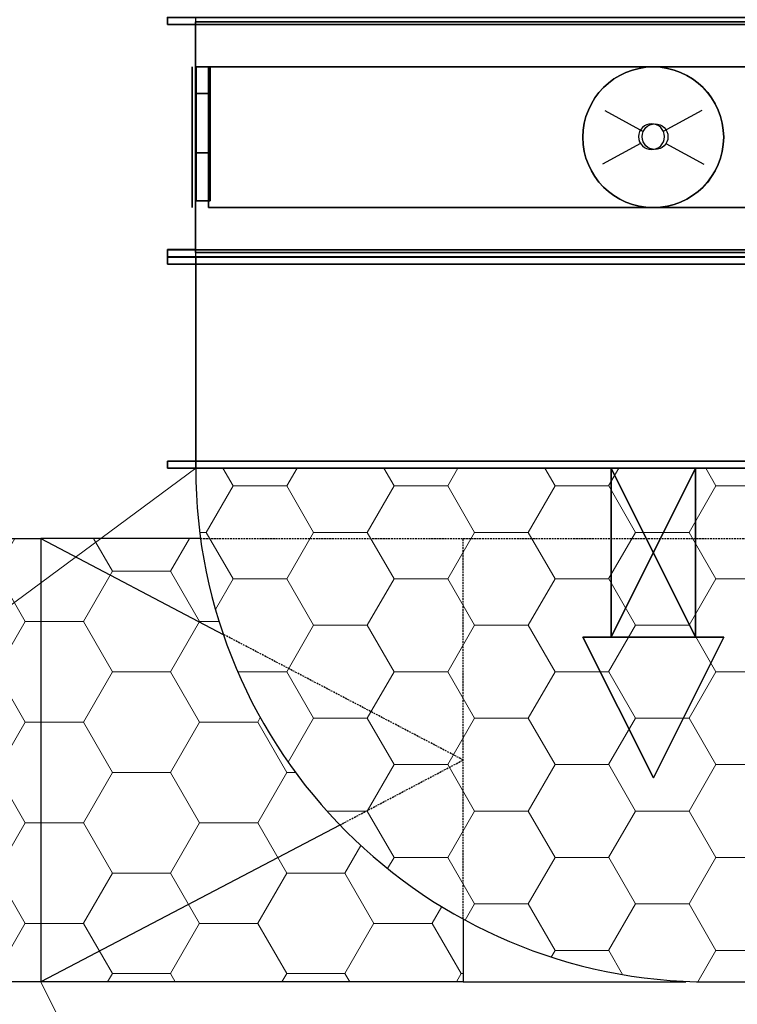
# Model space of a CAD drawing. Header units: millimetres. Extents: x 918337 to 1269480, y -257156 to -67477.
# Tile 21 of 114: x 1016661 to 1017171, y -134924 to -134225. Entities that reach past the tile are written whole.
import ezdxf

# ---------------------------------------------------------------- set-up
doc = ezdxf.new("R2010")
doc.units = ezdxf.units.MM
doc.linetypes.add('ČÁRKOVANÁ', pattern=[19.05, 12.7, -6.35])
doc.layers.get('0').update_dxf_attribs({"color": 8, "lineweight": 9})
for name, color, linetype, lineweight in [('1VZT - LEGENDY', 7, 'Continuous', 13), ('1VZT-POTRUBI', 4, 'Continuous', 30), ('1VZT-srafy', 253, 'Continuous', 13)]:
    doc.layers.add(name, color=color, linetype=linetype, lineweight=lineweight)
for name, color, linetype in [('MAT_253_BYOLXP003919182844', 253, 'Continuous'), ('MAT_42_BYOLXP003919182844', 42, 'Continuous'), ('MAT_98_BYOLXP003919182844', 98, 'Continuous'), ('Mat_mar_BYOLXP003919182844', 7, 'Continuous')]:
    doc.layers.add(name, color=color, linetype=linetype)

# ---------------------------------------------------------------- blocks, each defined once
blk = doc.blocks.new('1283_415_BYOLXP003919182844')
at = {"layer": 'MAT_253_BYOLXP003919182844'}
for points in [[(3825.0217, 2585.585, -278.9717), (3793.8518, 2585.5769, -318.0618), (3775.0217, 2585.585, -278.9718), (3793.8518, 2585.5928, -239.8818)], [(3775.0217, 2575.585, -278.9697), (3793.8518, 2575.5928, -239.8797), (3793.8518, 2585.5928, -239.8818), (3775.0217, 2585.585, -278.9718)], [(3793.8518, 2575.5769, -318.0597), (3775.0217, 2575.585, -278.9697), (3775.0217, 2585.585, -278.9718), (3793.8518, 2585.5769, -318.0618)], [(3825.0217, 2585.585, -278.9717), (3793.8518, 2585.5928, -239.8818), (3836.1519, 2585.5947, -230.2218), (3825.0217, 2585.585, -278.9717)], [(3793.8518, 2575.5928, -239.8797), (3836.1519, 2575.5947, -230.2197), (3836.1519, 2585.5947, -230.2218), (3793.8518, 2585.5928, -239.8818)], [(3836.1519, 2585.575, -327.7217), (3793.8518, 2585.5769, -318.0618), (3825.0217, 2585.585, -278.9717), (3870.0718, 2585.5806, -300.6617)], [(3836.1519, 2575.575, -327.7197), (3793.8518, 2575.5769, -318.0597), (3793.8518, 2585.5769, -318.0618), (3836.1519, 2585.575, -327.7217)], [(3870.0718, 2585.5894, -257.2817), (3870.0718, 2585.5806, -300.6617), (3825.0217, 2585.585, -278.9717), (3836.1519, 2585.5947, -230.2218)], [(3836.1519, 2575.5947, -230.2197), (3870.0718, 2575.5894, -257.2797), (3870.0718, 2585.5894, -257.2817), (3836.1519, 2585.5947, -230.2218)], [(3870.0718, 2575.5806, -300.6597), (3836.1519, 2575.575, -327.7197), (3836.1519, 2585.575, -327.7217), (3870.0718, 2585.5806, -300.6617)], [(3870.0718, 2575.5894, -257.2797), (3870.0718, 2575.5806, -300.6597), (3870.0718, 2585.5806, -300.6617), (3870.0718, 2585.5894, -257.2817)], [(3825.0217, 2575.585, -278.9697), (3793.8518, 2575.5928, -239.8797), (3775.0217, 2575.585, -278.9697), (3825.0217, 2575.585, -278.9697)], [(3825.0217, 2575.585, -278.9697), (3775.0217, 2575.585, -278.9697), (3793.8518, 2575.5769, -318.0597), (3836.1519, 2575.575, -327.7197)], [(3825.0217, 2575.585, -278.9697), (3870.0718, 2575.5894, -257.2797), (3836.1519, 2575.5947, -230.2197), (3793.8518, 2575.5928, -239.8797)], [(3825.0217, 2575.585, -278.9697), (3836.1519, 2575.575, -327.7197), (3870.0718, 2575.5806, -300.6597), (3870.0718, 2575.5894, -257.2797)]]:
    blk.add_3dface(points, dxfattribs=at)
blk = doc.blocks.new('1283_416_BYOLXP003919182844')
at = {"layer": 'MAT_253_BYOLXP003919182844'}
for points in [[(3825.0217, 2585.585, -378.9717), (3793.8518, 2585.5769, -418.0618), (3775.0217, 2585.585, -378.9717), (3793.8518, 2585.5928, -339.8817)], [(3775.0217, 2575.585, -378.9697), (3793.8518, 2575.5928, -339.8797), (3793.8518, 2585.5928, -339.8817), (3775.0217, 2585.585, -378.9717)], [(3793.8518, 2575.5769, -418.0597), (3775.0217, 2575.585, -378.9697), (3775.0217, 2585.585, -378.9717), (3793.8518, 2585.5769, -418.0618)], [(3825.0217, 2585.585, -378.9717), (3793.8518, 2585.5928, -339.8817), (3836.1519, 2585.5947, -330.2217), (3825.0217, 2585.585, -378.9717)], [(3793.8518, 2575.5928, -339.8797), (3836.1519, 2575.5947, -330.2197), (3836.1519, 2585.5947, -330.2217), (3793.8518, 2585.5928, -339.8817)], [(3836.1519, 2585.5747, -427.7217), (3793.8518, 2585.5769, -418.0618), (3825.0217, 2585.585, -378.9717), (3870.0718, 2585.5806, -400.6617)], [(3836.1519, 2575.5747, -427.7197), (3793.8518, 2575.5769, -418.0597), (3793.8518, 2585.5769, -418.0618), (3836.1519, 2585.5747, -427.7217)], [(3870.0718, 2585.5894, -357.2817), (3870.0718, 2585.5806, -400.6617), (3825.0217, 2585.585, -378.9717), (3836.1519, 2585.5947, -330.2217)], [(3836.1519, 2575.5947, -330.2197), (3870.0718, 2575.5894, -357.2797), (3870.0718, 2585.5894, -357.2817), (3836.1519, 2585.5947, -330.2217)], [(3870.0718, 2575.5806, -400.6597), (3836.1519, 2575.5747, -427.7197), (3836.1519, 2585.5747, -427.7217), (3870.0718, 2585.5806, -400.6617)], [(3870.0718, 2575.5894, -357.2797), (3870.0718, 2575.5806, -400.6597), (3870.0718, 2585.5806, -400.6617), (3870.0718, 2585.5894, -357.2817)], [(3825.0217, 2575.585, -378.9697), (3793.8518, 2575.5928, -339.8797), (3775.0217, 2575.585, -378.9697), (3825.0217, 2575.585, -378.9697)], [(3825.0217, 2575.585, -378.9697), (3775.0217, 2575.585, -378.9697), (3793.8518, 2575.5769, -418.0597), (3836.1519, 2575.5747, -427.7197)], [(3825.0217, 2575.585, -378.9697), (3870.0718, 2575.5894, -357.2797), (3836.1519, 2575.5947, -330.2197), (3793.8518, 2575.5928, -339.8797)], [(3825.0217, 2575.585, -378.9697), (3836.1519, 2575.5747, -427.7197), (3870.0718, 2575.5806, -400.6597), (3870.0718, 2575.5894, -357.2797)]]:
    blk.add_3dface(points, dxfattribs=at)
blk = doc.blocks.new('1283_417_BYOLXP003919182844')
at = {"layer": 'MAT_253_BYOLXP003919182844'}
for points in [[(3825.0217, 2585.5847, -478.9717), (3793.8518, 2585.5769, -518.0618), (3775.0217, 2585.5847, -478.9717), (3793.8518, 2585.5928, -439.8818)], [(3775.0217, 2575.5847, -478.9697), (3793.8518, 2575.5928, -439.8797), (3793.8518, 2585.5928, -439.8818), (3775.0217, 2585.5847, -478.9717)], [(3793.8518, 2575.5769, -518.0597), (3775.0217, 2575.5847, -478.9697), (3775.0217, 2585.5847, -478.9717), (3793.8518, 2585.5769, -518.0618)], [(3825.0217, 2585.5847, -478.9717), (3793.8518, 2585.5928, -439.8818), (3836.1519, 2585.5947, -430.2217), (3825.0217, 2585.5847, -478.9717)], [(3793.8518, 2575.5928, -439.8797), (3836.1519, 2575.5947, -430.2197), (3836.1519, 2585.5947, -430.2217), (3793.8518, 2585.5928, -439.8818)], [(3836.1519, 2585.5747, -527.7217), (3793.8518, 2585.5769, -518.0618), (3825.0217, 2585.5847, -478.9717), (3870.0718, 2585.5803, -500.6617)], [(3836.1519, 2575.5747, -527.7197), (3793.8518, 2575.5769, -518.0597), (3793.8518, 2585.5769, -518.0618), (3836.1519, 2585.5747, -527.7217)], [(3870.0718, 2585.5891, -457.2817), (3870.0718, 2585.5803, -500.6617), (3825.0217, 2585.5847, -478.9717), (3836.1519, 2585.5947, -430.2217)], [(3836.1519, 2575.5947, -430.2197), (3870.0718, 2575.5891, -457.2797), (3870.0718, 2585.5891, -457.2817), (3836.1519, 2585.5947, -430.2217)], [(3870.0718, 2575.5803, -500.6597), (3836.1519, 2575.5747, -527.7197), (3836.1519, 2585.5747, -527.7217), (3870.0718, 2585.5803, -500.6617)], [(3870.0718, 2575.5891, -457.2797), (3870.0718, 2575.5803, -500.6597), (3870.0718, 2585.5803, -500.6617), (3870.0718, 2585.5891, -457.2817)], [(3825.0217, 2575.5847, -478.9697), (3793.8518, 2575.5928, -439.8797), (3775.0217, 2575.5847, -478.9697), (3825.0217, 2575.5847, -478.9697)], [(3825.0217, 2575.5847, -478.9697), (3775.0217, 2575.5847, -478.9697), (3793.8518, 2575.5769, -518.0597), (3836.1519, 2575.5747, -527.7197)], [(3825.0217, 2575.5847, -478.9697), (3870.0718, 2575.5891, -457.2797), (3836.1519, 2575.5947, -430.2197), (3793.8518, 2575.5928, -439.8797)], [(3825.0217, 2575.5847, -478.9697), (3836.1519, 2575.5747, -527.7197), (3870.0718, 2575.5803, -500.6597), (3870.0718, 2575.5891, -457.2797)]]:
    blk.add_3dface(points, dxfattribs=at)
blk = doc.blocks.new('1004_419_BYOLXP003919182844')
at = {"layer": 'MAT_253_BYOLXP003919182844'}
blk.add_3dface([(3906.9998, 2575.1848, -220.0017), (3906.9998, 3225.1848, -220.0018), (3742.9998, 3225.1848, -220.0018), (3742.9998, 2575.1848, -220.0018)], dxfattribs=at)
blk = doc.blocks.new('M_P_420_BYOLXP003919182844')
at = {"layer": 'Mat_mar_BYOLXP003919182844', "color": 110}
for points in [[(3825.0332, 2950.1848, -217.5018), (3830.1099, 2949.917, -217.5018), (3835.1201, 2949.1809, -217.5018), (3839.8628, 2947.9761, -217.5018), (3844.4719, 2946.2356, -217.5018), (3848.814, 2944.1606, -217.5018), (3852.9556, 2941.6172, -217.5018), (3856.8301, 2938.8059, -217.5018), (3860.3706, 2935.5261, -217.5018), (3863.5769, 2931.9788, -217.5018), (3866.4492, 2928.0964, -217.5018), (3868.9878, 2923.9465, -217.5018), (3871.0586, 2919.5957, -217.5018), (3872.7285, 2914.9773, -217.5018), (3873.9978, 2910.2251, -217.5018), (3874.7993, 2905.2717, -217.5018), (3874.9998, 2900.1848, -217.5018), (3874.7993, 2894.9639, -217.5018), (3873.9978, 2890.1448, -217.5018), (3872.7285, 2885.3923, -217.5018), (3871.0586, 2880.7739, -217.5018), (3868.9878, 2876.4231, -217.5018), (3866.4492, 2872.2732, -217.5018), (3863.5769, 2868.3909, -217.5018), (3860.3706, 2864.8435, -217.5018), (3856.8301, 2861.6306, -217.5018), (3852.9556, 2858.7524, -217.5018), (3848.814, 2856.209, -217.5018), (3844.4719, 2854.134, -217.5018), (3839.8628, 2852.3936, -217.5018), (3835.1201, 2851.1887, -217.5018), (3830.1099, 2850.4526, -217.5018), (3825.0332, 2850.1848, -217.5018), (3819.9563, 2850.4526, -217.5018), (3815.0132, 2851.1887, -217.5018), (3810.2036, 2852.3936, -217.5018), (3805.6611, 2854.134, -217.5018), (3801.2522, 2856.209, -217.5018), (3797.1106, 2858.7524, -217.5018), (3793.303, 2861.6306, -217.5018), (3789.6958, 2864.8435, -217.5018), (3786.4895, 2868.3909, -217.5018), (3783.5503, 2872.2732, -217.5018), (3781.0786, 2876.4231, -217.5018), (3778.9409, 2880.7739, -217.5018), (3777.271, 2885.3923, -217.5018), (3776.0686, 2890.1448, -217.5018), (3775.2668, 2894.9639, -217.5018), (3774.9998, 2900.1848, -217.5018), (3775.2668, 2905.2717, -217.5018), (3776.0686, 2910.2251, -217.5018), (3777.271, 2914.9773, -217.5018), (3778.9409, 2919.5957, -217.5018), (3781.0786, 2923.9465, -217.5018), (3783.5503, 2928.0964, -217.5018), (3786.4895, 2931.9788, -217.5018), (3789.6958, 2935.5261, -217.5018), (3793.303, 2938.8059, -217.5018), (3797.1106, 2941.6172, -217.5018), (3801.2522, 2944.1606, -217.5018), (3805.6611, 2946.2356, -217.5018), (3810.2036, 2947.9761, -217.5018), (3815.0132, 2949.1809, -217.5018), (3819.9563, 2949.917, -217.5018), (3825.0332, 2950.1848, -217.5018)], [(3829.4419, 2909.1541, -217.5018), (3844.0713, 2936.1956, -217.5018)], [(3824.5654, 2910.6265, -217.5018), (3826.5027, 2910.4258, -217.5018), (3828.1729, 2909.8904, -217.5018), (3829.7092, 2909.0203, -217.5018), (3831.1121, 2907.8823, -217.5018), (3832.1807, 2906.5437, -217.5018), (3833.0491, 2905.0042, -217.5018), (3833.5835, 2903.2639, -217.5018), (3833.7173, 2901.4565, -217.5018), (3833.5835, 2899.5154, -217.5018), (3833.0491, 2897.842, -217.5018), (3832.1807, 2896.3027, -217.5018), (3831.1121, 2894.897, -217.5018), (3829.7092, 2893.8259, -217.5018), (3828.1729, 2892.9558, -217.5018), (3826.5027, 2892.4204, -217.5018), (3824.5654, 2892.2866, -217.5018), (3822.762, 2892.4204, -217.5018), (3821.0251, 2892.9558, -217.5018), (3819.4888, 2893.8259, -217.5018), (3818.1528, 2894.897, -217.5018), (3817.0171, 2896.3027, -217.5018), (3816.1487, 2897.842, -217.5018), (3815.6143, 2899.5154, -217.5018), (3815.4138, 2901.4565, -217.5018), (3815.6143, 2903.2639, -217.5018), (3816.1487, 2905.0042, -217.5018), (3817.0171, 2906.5437, -217.5018), (3818.1528, 2907.8823, -217.5018), (3819.4888, 2909.0203, -217.5018), (3821.0251, 2909.8904, -217.5018), (3822.762, 2910.4258, -217.5018), (3824.5654, 2910.6265, -217.5018)], [(3806.0618, 2865.7805, -217.5018), (3820.8247, 2893.0898, -217.5018)]]:
    blk.add_polyline3d(points, dxfattribs=at)
blk = doc.blocks.new('M_E_421_BYOLXP003919182844')
at = {"layer": 'Mat_mar_BYOLXP003919182844'}
blk.add_blockref('M_P_420_BYOLXP003919182844', (0, 0), dxfattribs=at)
blk = doc.blocks.new('1003_422_BYOLXP003919182844')
at = {"layer": 'MAT_253_BYOLXP003919182844'}
blk.add_3dface([(3906.9998, 2575.1848, -540.0017), (3742.9998, 2575.1848, -540.0017), (3742.9998, 3225.1848, -540.0018), (3906.9998, 3225.1848, -540.0018)], dxfattribs=at)
blk = doc.blocks.new('M_P_423_BYOLXP003919182844')
at = {"layer": 'Mat_mar_BYOLXP003919182844', "color": 110}
for points in [[(3825.0332, 2850.1848, -542.5018), (3830.1099, 2850.4526, -542.5018), (3835.1201, 2851.1887, -542.5018), (3839.8628, 2852.3936, -542.5018), (3844.4719, 2854.134, -542.5018), (3848.814, 2856.209, -542.5018), (3852.9556, 2858.7524, -542.5018), (3856.8301, 2861.5637, -542.5018), (3860.3706, 2864.8435, -542.5018), (3863.5769, 2868.3909, -542.5018), (3866.4492, 2872.2732, -542.5018), (3868.9878, 2876.4231, -542.5018), (3871.0586, 2880.7739, -542.5018), (3872.7285, 2885.3923, -542.5018), (3873.9978, 2890.1445, -542.5018), (3874.7993, 2895.0979, -542.5018), (3874.9998, 2900.1848, -542.5018), (3874.7993, 2905.4058, -542.5018), (3873.9978, 2910.2249, -542.5018), (3872.7285, 2914.9773, -542.5018), (3871.0586, 2919.5957, -542.5018), (3868.9878, 2923.9465, -542.5018), (3866.4492, 2928.0964, -542.5018), (3863.5769, 2931.9788, -542.5018), (3860.3706, 2935.5261, -542.5018), (3856.8301, 2938.739, -542.5018), (3852.9556, 2941.6172, -542.5018), (3848.814, 2944.1606, -542.5018), (3844.4719, 2946.2356, -542.5018), (3839.8628, 2947.9761, -542.5018), (3835.1201, 2949.1809, -542.5018), (3830.1099, 2949.917, -542.5018), (3825.0332, 2950.1848, -542.5018), (3819.9563, 2949.917, -542.5018), (3815.0132, 2949.1809, -542.5018), (3810.2036, 2947.9761, -542.5018), (3805.6611, 2946.2356, -542.5018), (3801.2522, 2944.1606, -542.5018), (3797.1106, 2941.6172, -542.5018), (3793.303, 2938.739, -542.5018), (3789.6958, 2935.5261, -542.5018), (3786.4895, 2931.9788, -542.5018), (3783.5503, 2928.0964, -542.5018), (3781.0786, 2923.9465, -542.5018), (3778.9409, 2919.5957, -542.5018), (3777.271, 2914.9773, -542.5018), (3776.0686, 2910.2249, -542.5018), (3775.2668, 2905.4058, -542.5018), (3774.9998, 2900.1848, -542.5018), (3775.2668, 2895.0979, -542.5018), (3776.0686, 2890.1445, -542.5018), (3777.271, 2885.3923, -542.5018), (3778.9409, 2880.7739, -542.5018), (3781.0786, 2876.4231, -542.5018), (3783.5503, 2872.2732, -542.5018), (3786.4895, 2868.3909, -542.5018), (3789.6958, 2864.8435, -542.5018), (3793.303, 2861.5637, -542.5018), (3797.1106, 2858.7524, -542.5018), (3801.2522, 2856.209, -542.5018), (3805.6611, 2854.134, -542.5018), (3810.2036, 2852.3936, -542.5018), (3815.0132, 2851.1887, -542.5018), (3819.9563, 2850.4526, -542.5018), (3825.0332, 2850.1848, -542.5018)], [(3806.0618, 2934.5891, -542.5018), (3820.8247, 2907.2798, -542.5018)], [(3824.5654, 2889.7432, -542.5018), (3826.5027, 2889.9438, -542.5018), (3828.1729, 2890.4792, -542.5018), (3829.7092, 2891.3494, -542.5018), (3831.1121, 2892.4873, -542.5018), (3832.1807, 2893.8259, -542.5018), (3833.0491, 2895.3655, -542.5018), (3833.5835, 2897.1057, -542.5018), (3833.7173, 2898.9131, -542.5018), (3833.5835, 2900.8542, -542.5018), (3833.0491, 2902.5276, -542.5018), (3832.1807, 2904.0669, -542.5018), (3831.1121, 2905.4727, -542.5018), (3829.7092, 2906.5437, -542.5018), (3828.1729, 2907.4138, -542.5018), (3826.5027, 2907.9492, -542.5018), (3824.5654, 2908.083, -542.5018), (3822.762, 2907.9492, -542.5018), (3821.0251, 2907.4138, -542.5018), (3819.4888, 2906.5437, -542.5018), (3818.1528, 2905.4727, -542.5018), (3817.0171, 2904.0669, -542.5018), (3816.1487, 2902.5276, -542.5018), (3815.6143, 2900.8542, -542.5018), (3815.4138, 2898.9131, -542.5018), (3815.6143, 2897.1057, -542.5018), (3816.1487, 2895.3655, -542.5018), (3817.0171, 2893.8259, -542.5018), (3818.1528, 2892.4873, -542.5018), (3819.4888, 2891.3494, -542.5018), (3821.0251, 2890.4792, -542.5018), (3822.762, 2889.9438, -542.5018), (3824.5654, 2889.7432, -542.5018)], [(3829.4419, 2891.2156, -542.5018), (3844.0713, 2864.1741, -542.5018)]]:
    blk.add_polyline3d(points, dxfattribs=at)
blk = doc.blocks.new('M_E_424_BYOLXP003919182844')
at = {"layer": 'Mat_mar_BYOLXP003919182844'}
blk.add_blockref('M_P_423_BYOLXP003919182844', (0, 0), dxfattribs=at)
blk = doc.blocks.new('1005_425_BYOLXP003919182844')
at = {"layer": 'MAT_253_BYOLXP003919182844'}
blk.add_3dface([(3906.9998, 2575.1848, -220.0017), (3742.9998, 2575.1848, -220.0018), (3742.9998, 2575.1848, -540.0017), (3906.9998, 2575.1848, -540.0017)], dxfattribs=at)
blk = doc.blocks.new('M_P_426_BYOLXP003919182844')
at = {"layer": 'Mat_mar_BYOLXP003919182844', "color": 110}
for points in [[(3825.0332, 2572.6848, -330.0017), (3830.1099, 2572.6848, -330.2695), (3835.1201, 2572.6848, -331.0057), (3839.8628, 2572.6848, -332.2106), (3844.4719, 2572.6848, -333.9509), (3848.814, 2572.6848, -336.0258), (3852.9556, 2572.6848, -338.5693), (3856.8301, 2572.6848, -341.3806), (3860.3706, 2572.6848, -344.6604), (3863.5769, 2572.6848, -348.2079), (3866.4492, 2572.6848, -352.0901), (3868.9878, 2572.6848, -356.24), (3871.0586, 2572.6848, -360.5908), (3872.7285, 2572.6848, -365.2092), (3873.9978, 2572.6848, -369.9616), (3874.7993, 2572.6848, -374.9147), (3874.9998, 2572.6848, -380.0017), (3874.7993, 2572.6848, -385.2226), (3873.9978, 2572.6848, -390.0419), (3872.7285, 2572.6848, -394.7943), (3871.0586, 2572.6848, -399.4127), (3868.9878, 2572.6848, -403.7635), (3866.4492, 2572.6848, -407.9134), (3863.5769, 2572.6848, -411.7956), (3860.3706, 2572.6848, -415.3431), (3856.8301, 2572.6848, -418.556), (3852.9556, 2572.6848, -421.4341), (3848.814, 2572.6848, -423.9776), (3844.4719, 2572.6848, -426.0526), (3839.8628, 2572.6848, -427.7929), (3835.1201, 2572.6848, -428.9977), (3830.1099, 2572.6848, -429.734), (3825.0332, 2572.6848, -430.0017), (3819.9563, 2572.6848, -429.734), (3815.0132, 2572.6848, -428.9977), (3810.2036, 2572.6848, -427.7929), (3805.6611, 2572.6848, -426.0526), (3801.2522, 2572.6848, -423.9776), (3797.1106, 2572.6848, -421.4341), (3793.303, 2572.6848, -418.556), (3789.6958, 2572.6848, -415.3431), (3786.4895, 2572.6848, -411.7956), (3783.5503, 2572.6848, -407.9134), (3781.0786, 2572.6848, -403.7635), (3778.9409, 2572.6848, -399.4127), (3777.271, 2572.6848, -394.7943), (3776.0686, 2572.6848, -390.0419), (3775.2668, 2572.6848, -385.2226), (3774.9998, 2572.6848, -380.0017), (3775.2668, 2572.6848, -374.9147), (3776.0686, 2572.6848, -369.9616), (3777.271, 2572.6848, -365.2092), (3778.9409, 2572.6848, -360.5908), (3781.0786, 2572.6848, -356.24), (3783.5503, 2572.6848, -352.0901), (3786.4895, 2572.6848, -348.2079), (3789.6958, 2572.6848, -344.6604), (3793.303, 2572.6848, -341.3806), (3797.1106, 2572.6848, -338.5693), (3801.2522, 2572.6848, -336.0258), (3805.6611, 2572.6848, -333.9509), (3810.2036, 2572.6848, -332.2106), (3815.0132, 2572.6848, -331.0057), (3819.9563, 2572.6848, -330.2695), (3825.0332, 2572.6848, -330.0017)], [(3806.0618, 2572.6848, -414.406), (3820.8247, 2572.6848, -387.0968)], [(3824.5654, 2572.6848, -369.56), (3826.5027, 2572.6848, -369.7608), (3828.1729, 2572.6848, -370.2963), (3829.7092, 2572.6848, -371.1664), (3831.1121, 2572.6848, -372.3043), (3832.1807, 2572.6848, -373.643), (3833.0491, 2572.6848, -375.1825), (3833.5835, 2572.6848, -376.9228), (3833.7173, 2572.6848, -378.73), (3833.5835, 2572.6848, -380.6711), (3833.0491, 2572.6848, -382.3445), (3832.1807, 2572.6848, -383.8839), (3831.1121, 2572.6848, -385.2896), (3829.7092, 2572.6848, -386.3605), (3828.1729, 2572.6848, -387.2307), (3826.5027, 2572.6848, -387.7661), (3824.5654, 2572.6848, -387.9), (3822.762, 2572.6848, -387.7661), (3821.0251, 2572.6848, -387.2307), (3819.4888, 2572.6848, -386.3605), (3818.1528, 2572.6848, -385.2896), (3817.0171, 2572.6848, -383.8839), (3816.1487, 2572.6848, -382.3445), (3815.6143, 2572.6848, -380.6711), (3815.4138, 2572.6848, -378.73), (3815.6143, 2572.6848, -376.9228), (3816.1487, 2572.6848, -375.1825), (3817.0171, 2572.6848, -373.643), (3818.1528, 2572.6848, -372.3043), (3819.4888, 2572.6848, -371.1664), (3821.0251, 2572.6848, -370.2963), (3822.762, 2572.6848, -369.7608), (3824.5654, 2572.6848, -369.56)], [(3829.4419, 2572.6848, -371.0325), (3844.0713, 2572.6848, -343.991)]]:
    blk.add_polyline3d(points, dxfattribs=at)
blk = doc.blocks.new('M_E_427_BYOLXP003919182844')
at = {"layer": 'Mat_mar_BYOLXP003919182844'}
blk.add_blockref('M_P_426_BYOLXP003919182844', (0, 0), dxfattribs=at)
blk = doc.blocks.new('1283_431_BYOLXP003919182844')
at = {"layer": 'MAT_253_BYOLXP003919182844'}
for points in [[(3875.0217, 2584.2249, -274.0017), (3875.0217, 3214.2249, -274.0018), (3775.0217, 3214.2249, -274.0018), (3775.0217, 2584.2249, -274.0018)], [(3875.0217, 2584.2249, -284.0017), (3775.0217, 2584.2249, -284.0018), (3775.0217, 3214.2249, -284.0018), (3875.0217, 3214.2249, -284.0018)], [(3775.0217, 2584.2249, -274.0018), (3775.0217, 3214.2249, -274.0018), (3775.0217, 3214.2249, -284.0018), (3775.0217, 2584.2249, -284.0018)], [(3775.0217, 3214.2249, -274.0018), (3875.0217, 3214.2249, -274.0018), (3875.0217, 3214.2249, -284.0018), (3775.0217, 3214.2249, -284.0018)], [(3875.0217, 3214.2249, -274.0018), (3875.0217, 2584.2249, -274.0017), (3875.0217, 2584.2249, -284.0017), (3875.0217, 3214.2249, -284.0018)], [(3875.0217, 2584.2249, -274.0017), (3775.0217, 2584.2249, -274.0018), (3775.0217, 2584.2249, -284.0018), (3875.0217, 2584.2249, -284.0017)]]:
    blk.add_3dface(points, dxfattribs=at)
blk = doc.blocks.new('1283_432_BYOLXP003919182844')
at = {"layer": 'MAT_253_BYOLXP003919182844'}
for points in [[(3875.0217, 2584.2249, -373.9697), (3875.0217, 3214.2249, -373.9698), (3775.0217, 3214.2249, -373.9698), (3775.0217, 2584.2249, -373.9698)], [(3875.0217, 2584.2249, -383.9697), (3775.0217, 2584.2249, -383.9698), (3775.0217, 3214.2249, -383.9698), (3875.0217, 3214.2249, -383.9698)], [(3775.0217, 2584.2249, -373.9698), (3775.0217, 3214.2249, -373.9698), (3775.0217, 3214.2249, -383.9698), (3775.0217, 2584.2249, -383.9698)], [(3775.0217, 3214.2249, -373.9698), (3875.0217, 3214.2249, -373.9698), (3875.0217, 3214.2249, -383.9698), (3775.0217, 3214.2249, -383.9698)], [(3875.0217, 3214.2249, -373.9698), (3875.0217, 2584.2249, -373.9697), (3875.0217, 2584.2249, -383.9697), (3875.0217, 3214.2249, -383.9698)], [(3875.0217, 2584.2249, -373.9697), (3775.0217, 2584.2249, -373.9698), (3775.0217, 2584.2249, -383.9698), (3875.0217, 2584.2249, -383.9697)]]:
    blk.add_3dface(points, dxfattribs=at)
blk = doc.blocks.new('1001_433_BYOLXP003919182844')
at = {"layer": 'MAT_253_BYOLXP003919182844'}
for points in [[(3875.0217, 2584.2249, -473.9717), (3875.0217, 3214.2249, -473.9718), (3775.0217, 3214.2249, -473.9718), (3775.0217, 2584.2249, -473.9717)], [(3875.0217, 2584.2249, -483.9717), (3775.0217, 2584.2249, -483.9717), (3775.0217, 3214.2249, -483.9718), (3875.0217, 3214.2249, -483.9718)], [(3775.0217, 2584.2249, -473.9717), (3775.0217, 3214.2249, -473.9718), (3775.0217, 3214.2249, -483.9718), (3775.0217, 2584.2249, -483.9717)], [(3775.0217, 3214.2249, -473.9718), (3875.0217, 3214.2249, -473.9718), (3875.0217, 3214.2249, -483.9718), (3775.0217, 3214.2249, -483.9718)], [(3875.0217, 3214.2249, -473.9718), (3875.0217, 2584.2249, -473.9717), (3875.0217, 2584.2249, -483.9717), (3875.0217, 3214.2249, -483.9718)], [(3875.0217, 2584.2249, -473.9717), (3775.0217, 2584.2249, -473.9717), (3775.0217, 2584.2249, -483.9717), (3875.0217, 2584.2249, -483.9717)]]:
    blk.add_3dface(points, dxfattribs=at)
blk = doc.blocks.new('1261_434_BYOLXP003919182844')
at = {"layer": 'MAT_253_BYOLXP003919182844'}
for points in [[(3904.9822, 3245.2646, -539.9995), (3904.9775, 3245.2693, -559.9995), (3904.8203, 2555.2693, -560.1567), (3904.8247, 2555.2646, -540.1567)], [(3904.8203, 2555.2693, -560.1567), (3904.9775, 3245.2693, -559.9995), (3909.9775, 3245.2681, -560.0007), (3909.8203, 2555.2681, -560.158)], [(3904.9822, 3245.2646, -539.9995), (3904.8247, 2555.2646, -540.1567), (3909.8247, 2555.2637, -540.158), (3909.9822, 3245.2637, -540.0007)], [(3905.0596, 3245.1873, -199.9996), (3905.0552, 3245.1919, -219.9996), (3904.8977, 2555.1919, -220.1568), (3904.9023, 2555.1873, -200.1568)], [(3904.8977, 2555.1919, -220.1568), (3905.0552, 3245.1919, -219.9996), (3910.0552, 3245.1907, -220.0007), (3909.8977, 2555.1907, -220.158)], [(3905.0596, 3245.1873, -199.9996), (3904.9023, 2555.1873, -200.1568), (3909.9023, 2555.186, -200.158), (3910.0596, 3245.186, -200.0007)], [(3904.9775, 3245.2693, -559.9995), (3904.9822, 3245.2646, -539.9995), (3909.9822, 3245.2637, -540.0007), (3909.9775, 3245.2681, -560.0007)], [(3905.0552, 3245.1919, -219.9996), (3904.9822, 3245.2646, -539.9995), (3904.9775, 3225.2646, -540.004), (3905.0505, 3225.1919, -220.0041)], [(3904.9822, 3245.2646, -539.9995), (3905.0552, 3245.1919, -219.9996), (3910.0552, 3245.1907, -220.0007), (3909.9822, 3245.2637, -540.0007)], [(3905.0552, 3245.1919, -219.9996), (3905.0596, 3245.1873, -199.9996), (3910.0596, 3245.186, -200.0007), (3910.0552, 3245.1907, -220.0007)], [(3909.9822, 3245.2637, -540.0007), (3909.8247, 2555.2637, -540.158), (3909.8203, 2555.2681, -560.158), (3909.9775, 3245.2681, -560.0007)], [(3910.0596, 3245.186, -200.0007), (3909.9023, 2555.186, -200.158), (3909.8977, 2555.1907, -220.158), (3910.0552, 3245.1907, -220.0007)], [(3910.0552, 3245.1907, -220.0007), (3910.0505, 3225.1907, -220.0052), (3909.9775, 3225.2637, -540.0052), (3909.9822, 3245.2637, -540.0007)], [(3905.0505, 3225.1919, -220.0041), (3904.9775, 3225.2646, -540.004), (3909.9775, 3225.2637, -540.0052), (3910.0505, 3225.1907, -220.0052)], [(3904.9023, 2575.1919, -220.1523), (3904.8293, 2575.2646, -540.1522), (3904.8247, 2555.2646, -540.1567), (3904.8977, 2555.1919, -220.1568)], [(3904.8293, 2575.2646, -540.1522), (3904.9023, 2575.1919, -220.1523), (3909.9023, 2575.1907, -220.1534), (3909.8293, 2575.2637, -540.1533)], [(3909.9023, 2575.1907, -220.1534), (3909.8977, 2555.1907, -220.158), (3909.8247, 2555.2637, -540.158), (3909.8293, 2575.2637, -540.1533)], [(3904.8247, 2555.2646, -540.1567), (3904.8203, 2555.2693, -560.1567), (3909.8203, 2555.2681, -560.158), (3909.8247, 2555.2637, -540.158)], [(3904.8977, 2555.1919, -220.1568), (3904.8247, 2555.2646, -540.1567), (3909.8247, 2555.2637, -540.158), (3909.8977, 2555.1907, -220.158)], [(3904.9023, 2555.1873, -200.1568), (3904.8977, 2555.1919, -220.1568), (3909.8977, 2555.1907, -220.158), (3909.9023, 2555.186, -200.158)]]:
    blk.add_3dface(points, dxfattribs=at)
blk = doc.blocks.new('1273_435_BYOLXP003919182844')
at = {"layer": 'MAT_253_BYOLXP003919182844'}
for points in [[(3739.9822, 3245.2646, -539.9995), (3739.9775, 3245.2693, -559.9995), (3739.8203, 2555.2693, -560.1567), (3739.8247, 2555.2646, -540.1567)], [(3739.8203, 2555.2693, -560.1567), (3739.9775, 3245.2693, -559.9995), (3744.9775, 3245.2681, -560.0007), (3744.8203, 2555.2681, -560.158)], [(3739.9822, 3245.2646, -539.9995), (3739.8247, 2555.2646, -540.1567), (3744.8247, 2555.2637, -540.158), (3744.9822, 3245.2637, -540.0007)], [(3740.0596, 3245.1873, -199.9996), (3740.0552, 3245.1919, -219.9996), (3739.8977, 2555.1919, -220.1568), (3739.9023, 2555.1873, -200.1568)], [(3739.8977, 2555.1919, -220.1568), (3740.0552, 3245.1919, -219.9996), (3745.0552, 3245.1907, -220.0007), (3744.8977, 2555.1907, -220.158)], [(3740.0596, 3245.1873, -199.9996), (3739.9023, 2555.1873, -200.1568), (3744.9023, 2555.186, -200.158), (3745.0596, 3245.186, -200.0007)], [(3739.9775, 3245.2693, -559.9995), (3739.9822, 3245.2646, -539.9995), (3744.9822, 3245.2637, -540.0007), (3744.9775, 3245.2681, -560.0007)], [(3740.0552, 3245.1919, -219.9996), (3739.9822, 3245.2646, -539.9995), (3739.9775, 3225.2646, -540.004), (3740.0505, 3225.1919, -220.0041)], [(3739.9822, 3245.2646, -539.9995), (3740.0552, 3245.1919, -219.9996), (3745.0552, 3245.1907, -220.0007), (3744.9822, 3245.2637, -540.0007)], [(3740.0552, 3245.1919, -219.9996), (3740.0596, 3245.1873, -199.9996), (3745.0596, 3245.186, -200.0007), (3745.0552, 3245.1907, -220.0007)], [(3744.9822, 3245.2637, -540.0007), (3744.8247, 2555.2637, -540.158), (3744.8203, 2555.2681, -560.158), (3744.9775, 3245.2681, -560.0007)], [(3745.0596, 3245.186, -200.0007), (3744.9023, 2555.186, -200.158), (3744.8977, 2555.1907, -220.158), (3745.0552, 3245.1907, -220.0007)], [(3745.0552, 3245.1907, -220.0007), (3745.0505, 3225.1907, -220.0053), (3744.9775, 3225.2637, -540.0052), (3744.9822, 3245.2637, -540.0007)], [(3740.0505, 3225.1919, -220.0041), (3739.9775, 3225.2646, -540.004), (3744.9775, 3225.2637, -540.0052), (3745.0505, 3225.1907, -220.0053)], [(3739.9023, 2575.1919, -220.1523), (3739.8293, 2575.2646, -540.1522), (3739.8247, 2555.2646, -540.1567), (3739.8977, 2555.1919, -220.1568)], [(3739.8293, 2575.2646, -540.1522), (3739.9023, 2575.1919, -220.1523), (3744.9023, 2575.1907, -220.1534), (3744.8293, 2575.2637, -540.1533)], [(3744.9023, 2575.1907, -220.1534), (3744.8977, 2555.1907, -220.158), (3744.8247, 2555.2637, -540.158), (3744.8293, 2575.2637, -540.1533)], [(3739.8247, 2555.2646, -540.1567), (3739.8203, 2555.2693, -560.1567), (3744.8203, 2555.2681, -560.158), (3744.8247, 2555.2637, -540.158)], [(3739.8977, 2555.1919, -220.1568), (3739.8247, 2555.2646, -540.1567), (3744.8247, 2555.2637, -540.158), (3744.8977, 2555.1907, -220.158)], [(3739.9023, 2555.1873, -200.1568), (3739.8977, 2555.1919, -220.1568), (3744.8977, 2555.1907, -220.158), (3744.9023, 2555.186, -200.158)]]:
    blk.add_3dface(points, dxfattribs=at)
blk = doc.blocks.new('1005_439_BYOLXP003919182844')
at = {"layer": 'MAT_42_BYOLXP003919182844'}
blk.add_3dface([(4060.0999, 2575.2249, -220.0017), (3910.0999, 2575.2249, -220.0017), (3910.0999, 2575.2249, -540.0017), (4060.0999, 2575.2249, -540.0017)], dxfattribs=at)
blk = doc.blocks.new('1003_440_BYOLXP003919182844')
at = {"layer": 'MAT_42_BYOLXP003919182844'}
blk.add_3dface([(4060.0999, 2575.2249, -540.0017), (3910.0999, 2575.2249, -540.0017), (3910.0999, 3225.2249, -540.0018), (4060.0999, 3225.2249, -540.0018)], dxfattribs=at)
blk = doc.blocks.new('1004_441_BYOLXP003919182844')
at = {"layer": 'MAT_42_BYOLXP003919182844'}
blk.add_3dface([(4060.0999, 2575.2249, -220.0017), (4060.0999, 3225.2249, -220.0018), (3910.0999, 3225.2249, -220.0018), (3910.0999, 2575.2249, -220.0017)], dxfattribs=at)
blk = doc.blocks.new('1261_442_BYOLXP003919182844')
at = {"layer": 'MAT_253_BYOLXP003919182844'}
for points in [[(3915.0999, 2555.2249, -200.0017), (3915.0999, 3245.2249, -200.0018), (3910.0999, 3245.2249, -200.0018), (3910.0999, 2555.2249, -200.0017)], [(3915.0999, 2555.2249, -220.0017), (3910.0999, 2555.2249, -220.0017), (3910.0999, 3245.2249, -220.0018), (3915.0999, 3245.2249, -220.0018)], [(3910.0999, 2555.2249, -200.0017), (3910.0999, 3245.2249, -200.0018), (3910.0999, 3245.2249, -220.0018), (3910.0999, 2555.2249, -220.0017)], [(3910.0999, 3245.2249, -200.0018), (3915.0999, 3245.2249, -200.0018), (3915.0999, 3245.2249, -220.0018), (3910.0999, 3245.2249, -220.0018)], [(3915.0999, 2555.2249, -540.0017), (3915.0999, 3245.2249, -540.0018), (3910.0999, 3245.2249, -540.0018), (3910.0999, 2555.2249, -540.0017)], [(3915.0999, 2555.2249, -560.0017), (3910.0999, 2555.2249, -560.0017), (3910.0999, 3245.2249, -560.0018), (3915.0999, 3245.2249, -560.0018)], [(3910.0999, 2555.2249, -540.0017), (3910.0999, 3245.2249, -540.0018), (3910.0999, 3245.2249, -560.0018), (3910.0999, 2555.2249, -560.0017)], [(3910.0999, 3245.2249, -540.0018), (3915.0999, 3245.2249, -540.0018), (3915.0999, 3245.2249, -560.0018), (3910.0999, 3245.2249, -560.0018)], [(3910.0999, 3225.2249, -220.0018), (3910.0999, 3245.2249, -220.0018), (3910.0999, 3245.2249, -540.0018), (3910.0999, 3225.2249, -540.0018)], [(3910.0999, 3245.2249, -220.0018), (3915.0999, 3245.2249, -220.0018), (3915.0999, 3245.2249, -540.0018), (3910.0999, 3245.2249, -540.0018)], [(3915.0999, 3245.2249, -200.0018), (3915.0999, 2555.2249, -200.0017), (3915.0999, 2555.2249, -220.0017), (3915.0999, 3245.2249, -220.0018)], [(3915.0999, 3245.2249, -540.0018), (3915.0999, 2555.2249, -540.0017), (3915.0999, 2555.2249, -560.0017), (3915.0999, 3245.2249, -560.0018)], [(3915.0999, 3245.2249, -220.0018), (3915.0999, 3225.2249, -220.0018), (3915.0999, 3225.2249, -540.0018), (3915.0999, 3245.2249, -540.0018)], [(3915.0999, 3225.2249, -220.0018), (3910.0999, 3225.2249, -220.0018), (3910.0999, 3225.2249, -540.0018), (3915.0999, 3225.2249, -540.0018)], [(3910.0999, 2555.2249, -220.0017), (3910.0999, 2575.2249, -220.0017), (3910.0999, 2575.2249, -540.0017), (3910.0999, 2555.2249, -540.0017)], [(3910.0999, 2575.2249, -220.0017), (3915.0999, 2575.2249, -220.0017), (3915.0999, 2575.2249, -540.0017), (3910.0999, 2575.2249, -540.0017)], [(3915.0999, 2575.2249, -220.0017), (3915.0999, 2555.2249, -220.0017), (3915.0999, 2555.2249, -540.0017), (3915.0999, 2575.2249, -540.0017)], [(3915.0999, 2555.2249, -200.0017), (3910.0999, 2555.2249, -200.0017), (3910.0999, 2555.2249, -220.0017), (3915.0999, 2555.2249, -220.0017)], [(3915.0999, 2555.2249, -540.0017), (3910.0999, 2555.2249, -540.0017), (3910.0999, 2555.2249, -560.0017), (3915.0999, 2555.2249, -560.0017)], [(3915.0999, 2555.2249, -220.0017), (3910.0999, 2555.2249, -220.0017), (3910.0999, 2555.2249, -540.0017), (3915.0999, 2555.2249, -540.0017)]]:
    blk.add_3dface(points, dxfattribs=at)
blk = doc.blocks.new('1273_443_BYOLXP003919182844')
at = {"layer": 'MAT_253_BYOLXP003919182844'}
for points in [[(4060.0999, 2555.2249, -200.0017), (4060.0999, 3245.2249, -200.0018), (4055.0999, 3245.2249, -200.0018), (4055.0999, 2555.2249, -200.0017)], [(4060.0999, 2555.2249, -220.0017), (4055.0999, 2555.2249, -220.0017), (4055.0999, 3245.2249, -220.0018), (4060.0999, 3245.2249, -220.0018)], [(4055.0999, 2555.2249, -200.0017), (4055.0999, 3245.2249, -200.0018), (4055.0999, 3245.2249, -220.0018), (4055.0999, 2555.2249, -220.0017)], [(4055.0999, 3245.2249, -200.0018), (4060.0999, 3245.2249, -200.0018), (4060.0999, 3245.2249, -220.0018), (4055.0999, 3245.2249, -220.0018)], [(4060.0999, 2555.2249, -540.0017), (4060.0999, 3245.2249, -540.0018), (4055.0999, 3245.2249, -540.0018), (4055.0999, 2555.2249, -540.0017)], [(4060.0999, 2555.2249, -560.0017), (4055.0999, 2555.2249, -560.0017), (4055.0999, 3245.2249, -560.0018), (4060.0999, 3245.2249, -560.0018)], [(4055.0999, 2555.2249, -540.0017), (4055.0999, 3245.2249, -540.0018), (4055.0999, 3245.2249, -560.0018), (4055.0999, 2555.2249, -560.0017)], [(4055.0999, 3245.2249, -540.0018), (4060.0999, 3245.2249, -540.0018), (4060.0999, 3245.2249, -560.0018), (4055.0999, 3245.2249, -560.0018)], [(4055.0999, 3225.2249, -220.0018), (4055.0999, 3245.2249, -220.0018), (4055.0999, 3245.2249, -540.0018), (4055.0999, 3225.2249, -540.0018)], [(4055.0999, 3245.2249, -220.0018), (4060.0999, 3245.2249, -220.0018), (4060.0999, 3245.2249, -540.0018), (4055.0999, 3245.2249, -540.0018)], [(4060.0999, 3245.2249, -200.0018), (4060.0999, 2555.2249, -200.0017), (4060.0999, 2555.2249, -220.0017), (4060.0999, 3245.2249, -220.0018)], [(4060.0999, 3245.2249, -540.0018), (4060.0999, 2555.2249, -540.0017), (4060.0999, 2555.2249, -560.0017), (4060.0999, 3245.2249, -560.0018)], [(4060.0999, 3245.2249, -220.0018), (4060.0999, 3225.2249, -220.0018), (4060.0999, 3225.2249, -540.0018), (4060.0999, 3245.2249, -540.0018)], [(4060.0999, 3225.2249, -220.0018), (4055.0999, 3225.2249, -220.0018), (4055.0999, 3225.2249, -540.0018), (4060.0999, 3225.2249, -540.0018)], [(4055.0999, 2555.2249, -220.0017), (4055.0999, 2575.2249, -220.0017), (4055.0999, 2575.2249, -540.0017), (4055.0999, 2555.2249, -540.0017)], [(4055.0999, 2575.2249, -220.0017), (4060.0999, 2575.2249, -220.0017), (4060.0999, 2575.2249, -540.0017), (4055.0999, 2575.2249, -540.0017)], [(4060.0999, 2575.2249, -220.0017), (4060.0999, 2555.2249, -220.0017), (4060.0999, 2555.2249, -540.0017), (4060.0999, 2575.2249, -540.0017)], [(4060.0999, 2555.2249, -200.0017), (4055.0999, 2555.2249, -200.0017), (4055.0999, 2555.2249, -220.0017), (4060.0999, 2555.2249, -220.0017)], [(4060.0999, 2555.2249, -540.0017), (4055.0999, 2555.2249, -540.0017), (4055.0999, 2555.2249, -560.0017), (4060.0999, 2555.2249, -560.0017)], [(4060.0999, 2555.2249, -220.0017), (4055.0999, 2555.2249, -220.0017), (4055.0999, 2555.2249, -540.0017), (4060.0999, 2555.2249, -540.0017)]]:
    blk.add_3dface(points, dxfattribs=at)
blk = doc.blocks.new('1267_445_BYOLXP003919182844')
at = {"layer": 'MAT_98_BYOLXP003919182844'}
for points in [[(4280.2002, 2900.2249, -380.0017), (4180.1772, 2850.2361, -430.0132), (4180.2002, 2950.2361, -429.9904), (4280.2002, 2900.2249, -380.0017)], [(4180.1772, 2850.2361, -430.0132), (4180.2002, 2900.2249, -380.0018), (4180.2002, 2950.2361, -429.9904), (4180.1772, 2850.2361, -430.0132)], [(4280.2002, 2900.2249, -380.0017), (4180.2002, 2950.2361, -429.9904), (4180.2227, 2950.2134, -329.9904), (4280.2002, 2900.2249, -380.0017)], [(4180.2002, 2950.2361, -429.9904), (4180.2002, 2900.2249, -380.0018), (4180.2227, 2950.2134, -329.9904), (4180.2002, 2950.2361, -429.9904)], [(4280.2002, 2900.2249, -380.0017), (4180.2227, 2950.2134, -329.9904), (4180.2002, 2850.2134, -330.0132), (4280.2002, 2900.2249, -380.0017)], [(4180.2227, 2950.2134, -329.9904), (4180.2002, 2900.2249, -380.0018), (4180.2002, 2850.2134, -330.0132), (4180.2227, 2950.2134, -329.9904)], [(4060.1863, 2870.2317, -410.0086), (4060.2, 2930.2317, -409.9949), (4180.2368, 2930.2317, -409.9949), (4060.1863, 2870.2317, -410.0086)], [(4180.2368, 2930.2317, -409.9949), (4180.2236, 2870.2317, -410.0086), (4060.1863, 2870.2317, -410.0086), (4180.2368, 2930.2317, -409.9949)], [(4060.2, 2930.2317, -409.9949), (4060.2136, 2930.218, -349.9949), (4180.2505, 2930.218, -349.9949), (4060.2, 2930.2317, -409.9949)], [(4180.2505, 2930.218, -349.9949), (4180.2368, 2930.2317, -409.9949), (4060.2, 2930.2317, -409.9949), (4180.2505, 2930.218, -349.9949)], [(4060.2136, 2930.218, -349.9949), (4060.2, 2870.218, -350.0086), (4180.2368, 2870.218, -350.0086), (4060.2136, 2930.218, -349.9949)], [(4180.2368, 2870.218, -350.0086), (4180.2505, 2930.218, -349.9949), (4060.2136, 2930.218, -349.9949), (4180.2368, 2870.218, -350.0086)], [(4280.2002, 2900.2249, -380.0017), (4180.2002, 2850.2134, -330.0132), (4180.1772, 2850.2361, -430.0132), (4280.2002, 2900.2249, -380.0017)], [(4180.2002, 2850.2134, -330.0132), (4180.2002, 2900.2249, -380.0018), (4180.1772, 2850.2361, -430.0132), (4180.2002, 2850.2134, -330.0132)], [(4060.2, 2870.218, -350.0086), (4060.1863, 2870.2317, -410.0086), (4180.2236, 2870.2317, -410.0086), (4060.2, 2870.218, -350.0086)], [(4180.2236, 2870.2317, -410.0086), (4180.2368, 2870.218, -350.0086), (4060.2, 2870.218, -350.0086), (4180.2236, 2870.2317, -410.0086)]]:
    blk.add_3dface(points, dxfattribs=at)
blk = doc.blocks.new('1009_446_BYOLXP003919182844')
at = {"layer": 'MAT_98_BYOLXP003919182844'}
for points in [[(4060.2136, 2930.218, -349.9949), (4060.2, 2930.2317, -409.9949), (4060.1863, 2870.2317, -410.0086), (4060.2136, 2930.218, -349.9949)], [(4060.1863, 2870.2317, -410.0086), (4060.2, 2870.218, -350.0086), (4060.2136, 2930.218, -349.9949), (4060.1863, 2870.2317, -410.0086)]]:
    blk.add_3dface(points, dxfattribs=at)
blk = doc.blocks.new('AXAXAXASA')
for name in ['1273_435_BYOLXP003919182844', '1261_434_BYOLXP003919182844', '1261_442_BYOLXP003919182844', '1273_443_BYOLXP003919182844', '1004_419_BYOLXP003919182844', '1003_422_BYOLXP003919182844', '1003_440_BYOLXP003919182844', '1004_441_BYOLXP003919182844', '1283_431_BYOLXP003919182844', '1283_432_BYOLXP003919182844', '1001_433_BYOLXP003919182844', 'M_E_421_BYOLXP003919182844', 'M_E_424_BYOLXP003919182844', '1267_445_BYOLXP003919182844', '1009_446_BYOLXP003919182844', '1283_415_BYOLXP003919182844', '1283_416_BYOLXP003919182844', '1283_417_BYOLXP003919182844', '1005_425_BYOLXP003919182844', '1005_439_BYOLXP003919182844', 'M_E_427_BYOLXP003919182844']:
    blk.add_blockref(name, (0, 0))

msp = doc.modelspace()

# ---------------------------------------------------------------- hatches: boundary and pattern name
at = {"layer": '1VZT-srafy', "ltscale": 0.1}
h = msp.add_hatch(dxfattribs=at)
h.set_pattern_fill('HONEY', color=256, scale=12)
h.paths.add_polyline_path([(1017151.27, -134908.23), (1017486.27, -134908.23), (1017486.27, -134593.23, -0.414214), (1017436.27, -134543.23), (1016786.27, -134543.23, 0.414213)])
h.paths.add_polyline_path([(1017061.28, -134663.31), (1017061.25, -134663.33), (1017081.26, -134663.33), (1017081.26, -134663.31)], flags=16)
h.paths.add_polyline_path([(1017486.27, -134593.23), (1017486.27, -134908.23), (1017786.26, -134750.73), (1017786.26, -134750.73)])
h.paths.add_polyline_path([(1017486.27, -134593.23), (1017786.26, -134750.73), (1017786.26, -134593.23)], flags=17)
h.paths.add_polyline_path([(1017786.26, -134750.73), (1017486.27, -134908.23), (1017786.26, -134908.23)])
h.paths.add_polyline_path([(1017786.61, -134750.55), (1017786.27, -134750.73), (1017786.27, -134908.23, 0.414213), (1018251.62, -134442.87), (1018093.94, -134442.87, -0.413887)])
h.paths.add_polyline_path([(1017786.27, -134592.87), (1017786.27, -134750.55, 0.414212), (1018093.94, -134442.87), (1017936.26, -134442.87, -0.414211)], flags=17)
h = msp.add_hatch(dxfattribs=at)
h.set_pattern_fill('HONEY', color=256, scale=13)
h.paths.add_polyline_path([(1016626.27, -134593.23), (1015976.27, -134593.23), (1015976.27, -134908.23), (1016626.27, -134908.23)])
h.paths.add_polyline_path([(1016271.21, -134643.33), (1016251.23, -134643.33), (1016251.21, -134643.35), (1016271.21, -134643.36)], flags=16)
h.paths.add_polyline_path([(1016331.17, -134763.39), (1016331.16, -134763.36), (1016271.16, -134763.35), (1016271.21, -134643.3), (1016331.23, -134643.31)], flags=16)
h.paths.add_polyline_path([(1016331.17, -134763.35), (1016331.16, -134763.36), (1016331.16, -134763.35), (1016271.17, -134763.34), (1016331.21, -134643.34), (1016331.21, -134643.33), (1016331.23, -134643.31)], flags=0)
h.paths.add_polyline_path([(1016676.27, -134593.23), (1016626.27, -134593.23), (1016626.27, -134908.23), (1016676.26, -134908.23), (1016676.27, -134908.23)])
h.paths.add_polyline_path([(1016805.88, -134661.28), (1016676.27, -134593.23), (1016676.27, -134908.23), (1016888.66, -134796.73, -0.110039)])
h.paths.add_polyline_path([(1016789.71, -134593.23), (1016676.27, -134593.23), (1016805.88, -134661.28, -0.048019)])
h.paths.add_polyline_path([(1016888.66, -134796.73), (1016676.27, -134908.23), (1016976.26, -134908.23), (1016976.26, -134863.54, -0.0759)])

# ---------------------------------------------------------------- linework, layer by layer
at = {"layer": '1VZT - LEGENDY', "ltscale": 0.1}
for p, q in [((1015404.49, -135566.22), (1016786.27, -134543.23, -200)), ((1016885.07, -135326.01), (1016676.27, -134908.23, -200))]:
    msp.add_line(p, q, dxfattribs=at)
at = {"layer": '1VZT-POTRUBI', "ltscale": 0.1}
for p, q in [((1017436.27, -134543.23, -200), (1016786.27, -134543.23, -200)), ((1017151.27, -134908.23, -200), (1017486.27, -134908.23, -200))]:
    msp.add_line(p, q, dxfattribs=at)
at = {"layer": '1VZT-POTRUBI', "color": 6, "ltscale": 0.1}
for p, q in [((1016626.27, -134593.23, -200), (1016676.27, -134593.23, -200)), ((1016676.27, -134593.23, -200), (1016676.27, -134908.23, -200)), ((1016676.27, -134593.23, -200), (1016676.27, -134908.23, -200)), ((1016789.71, -134593.23, -200), (1016676.27, -134593.23, -200)), ((1016676.27, -134593.23, -200), (1016805.88, -134661.28, -200)), ((1016888.66, -134796.73, -200), (1016676.27, -134908.23, -200)), ((1016976.26, -134863.54, -200), (1016976.26, -134908.23, -200)), ((1016676.27, -134908.23, -200), (1016626.27, -134908.23, -200)), ((1016976.27, -134908.23, -200), (1016676.27, -134908.23, -200)), ((1016976.27, -134908.23, -200), (1017134.41, -134908.23, -200))]:
    msp.add_line(p, q, dxfattribs=at)
at = {"layer": '1VZT-POTRUBI', "color": 6, "linetype": 'ČÁRKOVANÁ', "ltscale": 0.1}
for p, q in [((1016789.71, -134593.23, -200), (1016976.26, -134593.23, -200)), ((1016976.26, -134863.54, -200), (1016976.26, -134593.23, -200)), ((1016976.26, -134593.23, -200), (1017486.26, -134593.23, -200)), ((1016976.26, -134750.55, -200), (1016805.88, -134661.28, -200)), ((1016888.66, -134796.73, -200), (1016976.26, -134750.55, -200))]:
    msp.add_line(p, q, dxfattribs=at)
at = {"layer": '1VZT-POTRUBI', "ltscale": 0.1}
msp.add_arc((1017151.27, -134543.23, -200), 365, 180, 270, dxfattribs=at)

# ---------------------------------------------------------------- block references
at = {"linetype": 'Continuous', "rotation": 270.0002007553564}
msp.add_blockref('AXAXAXASA', (1014211.03, -130483.14), dxfattribs=at)

doc.saveas('drawing.dxf')
